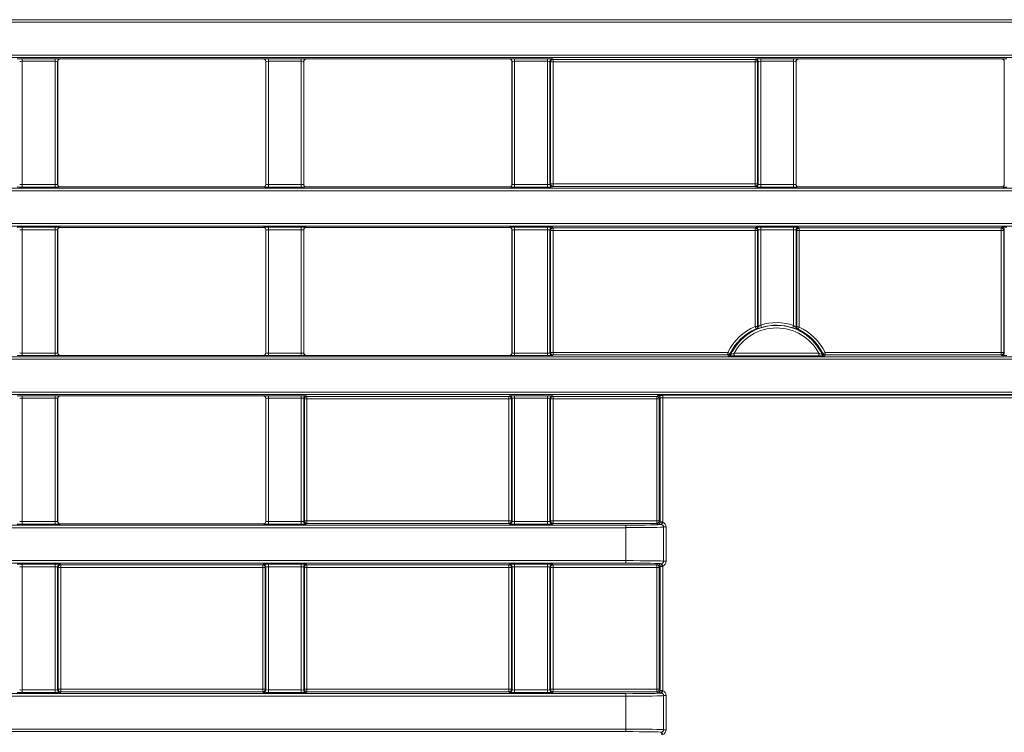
# Model space of a CAD drawing. Header units: millimetres. Extents: x 0 to 1118, y 0 to 864.
# Tile 49 of 139: x 582 to 601, y 179 to 193. Entities that reach past the tile are written whole.
import ezdxf

# ---------------------------------------------------------------- set-up
doc = ezdxf.new("R2010")
doc.units = ezdxf.units.MM

msp = doc.modelspace()

# ---------------------------------------------------------------- linework, layer by layer
at = {"color": 9, "linetype": 'Continuous', "lineweight": 0}
for p, q in [((548.759, 193.251), (688.385, 193.251)), ((688.385, 193.201), (548.759, 193.201)), ((548.759, 192.549), (688.385, 192.549)), ((688.385, 192.499), (548.759, 192.499)), ((581.684, 192.477), (582.335, 192.477)), ((581.684, 192.427), (581.684, 192.477)), ((582.335, 192.427), (582.335, 192.477)), ((582.435, 192.475), (582.437, 192.473)), ((586.457, 192.473), (586.459, 192.475)), ((586.559, 192.477), (587.21, 192.477)), ((586.559, 192.427), (586.559, 192.477)), ((587.21, 192.427), (587.21, 192.477)), ((587.31, 192.475), (587.312, 192.473)), ((591.332, 192.473), (591.334, 192.475)), ((591.434, 192.477), (592.085, 192.477)), ((591.434, 192.477), (591.434, 192.427)), ((592.085, 192.477), (592.085, 192.427)), ((592.185, 192.475), (592.197, 192.464)), ((596.197, 192.464), (596.209, 192.475)), ((596.309, 192.477), (596.96, 192.477)), ((596.309, 192.427), (596.309, 192.477)), ((596.96, 192.427), (596.96, 192.477)), ((597.06, 192.475), (597.062, 192.473)), ((601.082, 192.473), (601.084, 192.475)), ((582.335, 192.427), (581.684, 192.427)), ((581.684, 192.427), (581.684, 189.987)), ((582.335, 189.987), (582.335, 192.427)), ((582.385, 192.425), (582.385, 189.989)), ((582.387, 192.423), (582.385, 192.425)), ((586.509, 192.425), (586.507, 192.423)), ((586.509, 189.989), (586.509, 192.425)), ((587.21, 192.427), (586.559, 192.427)), ((586.559, 192.427), (586.559, 189.987)), ((587.21, 189.987), (587.21, 192.427)), ((587.26, 192.425), (587.26, 189.989)), ((587.262, 192.423), (587.26, 192.425)), ((591.384, 192.425), (591.382, 192.423)), ((591.384, 189.989), (591.384, 192.425)), ((592.085, 192.427), (591.434, 192.427)), ((591.434, 192.427), (591.434, 189.987)), ((592.085, 189.987), (592.085, 192.427)), ((592.135, 192.425), (592.135, 189.989)), ((592.147, 192.414), (592.135, 192.425)), ((592.147, 190), (592.147, 192.414)), ((592.147, 192.414), (592.197, 192.414)), ((592.197, 192.464), (596.197, 192.464)), ((592.197, 192.464), (592.197, 192.414)), ((596.197, 192.414), (592.197, 192.414)), ((592.197, 192.414), (592.197, 190)), ((596.197, 192.464), (596.197, 192.414)), ((596.197, 190), (596.197, 192.414)), ((596.197, 192.414), (596.247, 192.414)), ((596.259, 192.425), (596.247, 192.414)), ((596.247, 192.414), (596.247, 190)), ((596.259, 189.989), (596.259, 192.425)), ((596.96, 192.427), (596.309, 192.427)), ((596.309, 192.427), (596.309, 189.987)), ((596.96, 189.987), (596.96, 192.427)), ((597.01, 192.425), (597.01, 189.989)), ((597.012, 192.423), (597.01, 192.425)), ((601.134, 192.425), (601.132, 192.423)), ((601.134, 189.989), (601.134, 192.425)), ((581.684, 189.937), (581.684, 189.987)), ((581.684, 189.987), (582.335, 189.987)), ((582.335, 189.937), (581.684, 189.937)), ((582.335, 189.937), (582.335, 189.987)), ((582.385, 189.989), (582.387, 189.99)), ((582.437, 189.94), (582.435, 189.939)), ((586.459, 189.939), (586.457, 189.94)), ((586.507, 189.99), (586.509, 189.989)), ((586.559, 189.937), (586.559, 189.987)), ((586.559, 189.987), (587.21, 189.987)), ((587.21, 189.937), (586.559, 189.937)), ((587.21, 189.937), (587.21, 189.987)), ((587.26, 189.989), (587.262, 189.99)), ((587.312, 189.94), (587.31, 189.939)), ((591.334, 189.939), (591.332, 189.94)), ((591.382, 189.99), (591.384, 189.989)), ((591.434, 189.987), (592.085, 189.987)), ((591.434, 189.987), (591.434, 189.937)), ((592.085, 189.937), (591.434, 189.937)), ((592.085, 189.987), (592.085, 189.937)), ((592.135, 189.989), (592.147, 190)), ((592.147, 190), (592.197, 190)), ((592.197, 189.95), (592.185, 189.939)), ((592.197, 190), (596.197, 190)), ((592.197, 190), (592.197, 189.95)), ((596.197, 189.95), (592.197, 189.95)), ((596.197, 190), (596.197, 189.95)), ((596.197, 190), (596.247, 190)), ((596.209, 189.939), (596.197, 189.95)), ((596.247, 190), (596.259, 189.989)), ((596.309, 189.937), (596.309, 189.987)), ((596.309, 189.987), (596.96, 189.987)), ((596.96, 189.937), (596.309, 189.937)), ((596.96, 189.937), (596.96, 189.987)), ((597.01, 189.989), (597.012, 189.99)), ((597.062, 189.94), (597.06, 189.939)), ((601.084, 189.939), (601.082, 189.94)), ((601.132, 189.99), (601.134, 189.989)), ((548.759, 189.915), (688.385, 189.915)), ((688.385, 189.865), (548.759, 189.865)), ((548.759, 189.213), (688.385, 189.213)), ((688.385, 189.163), (548.759, 189.163)), ((581.684, 189.141), (582.335, 189.141)), ((581.684, 189.141), (581.684, 189.091)), ((582.335, 189.091), (581.684, 189.091)), ((581.684, 189.091), (581.684, 186.651)), ((582.335, 189.141), (582.335, 189.091)), ((582.335, 186.651), (582.335, 189.091)), ((582.385, 189.089), (582.385, 186.652)), ((582.387, 189.087), (582.385, 189.089)), ((582.435, 189.139), (582.437, 189.137)), ((586.457, 189.137), (586.459, 189.139)), ((586.509, 189.089), (586.507, 189.087)), ((586.509, 186.652), (586.509, 189.089)), ((586.559, 189.141), (587.21, 189.141)), ((586.559, 189.141), (586.559, 189.091)), ((587.21, 189.091), (586.559, 189.091)), ((586.559, 189.091), (586.559, 186.651)), ((587.21, 189.141), (587.21, 189.091)), ((587.21, 186.651), (587.21, 189.091)), ((587.26, 189.089), (587.26, 186.652)), ((587.262, 189.087), (587.26, 189.089)), ((587.31, 189.139), (587.312, 189.137)), ((591.332, 189.137), (591.334, 189.139)), ((591.384, 189.089), (591.382, 189.087)), ((591.384, 186.652), (591.384, 189.089)), ((591.434, 189.141), (592.085, 189.141)), ((591.434, 189.091), (591.434, 189.141)), ((592.085, 189.091), (591.434, 189.091)), ((591.434, 189.091), (591.434, 186.651)), ((592.085, 189.091), (592.085, 189.141)), ((592.085, 186.651), (592.085, 189.091)), ((592.135, 189.089), (592.135, 186.652)), ((592.147, 189.077), (592.135, 189.089)), ((592.147, 186.664), (592.147, 189.077)), ((592.147, 189.077), (592.197, 189.077)), ((592.185, 189.139), (592.197, 189.127)), ((592.197, 189.127), (596.197, 189.127)), ((592.197, 189.077), (592.197, 189.127)), ((596.197, 189.077), (592.197, 189.077)), ((592.197, 189.077), (592.197, 186.664)), ((596.197, 189.127), (596.209, 189.139)), ((596.197, 189.077), (596.197, 189.127)), ((596.197, 189.077), (596.247, 189.077)), ((596.197, 187.177), (596.197, 189.077)), ((596.259, 189.089), (596.247, 189.077)), ((596.247, 189.077), (596.247, 187.177)), ((596.309, 189.141), (596.96, 189.141)), ((596.309, 189.091), (596.309, 189.141)), ((596.96, 189.091), (596.309, 189.091)), ((596.309, 189.091), (596.309, 187.205)), ((596.96, 189.091), (596.96, 189.141)), ((596.96, 187.197), (596.96, 189.091)), ((597.022, 189.077), (597.01, 189.089)), ((597.022, 187.166), (597.022, 189.077)), ((597.022, 189.077), (597.072, 189.077)), ((597.06, 189.139), (597.072, 189.127)), ((597.072, 189.127), (601.072, 189.127)), ((597.072, 189.077), (597.072, 189.127)), ((601.072, 189.077), (597.072, 189.077)), ((597.072, 189.077), (597.072, 187.166)), ((601.072, 189.127), (601.084, 189.139)), ((601.072, 189.077), (601.072, 189.127)), ((601.072, 189.077), (601.122, 189.077)), ((601.072, 186.664), (601.072, 189.077)), ((601.134, 189.089), (601.122, 189.077)), ((601.122, 189.077), (601.122, 186.664)), ((601.134, 186.652), (601.134, 189.089)), ((596.324, 187.157), (596.309, 187.205)), ((596.217, 187.131), (596.197, 187.177)), ((596.197, 187.177), (596.247, 187.177)), ((596.247, 187.177), (596.259, 187.17)), ((596.944, 187.149), (596.96, 187.197)), ((597.01, 187.159), (597.022, 187.166)), ((597.022, 187.166), (597.072, 187.166)), ((597.051, 187.121), (597.072, 187.166)), ((581.684, 186.651), (581.684, 186.601)), ((581.684, 186.651), (582.335, 186.651)), ((582.335, 186.651), (582.335, 186.601)), ((582.385, 186.652), (582.387, 186.654)), ((586.507, 186.654), (586.509, 186.652)), ((586.559, 186.651), (587.21, 186.651)), ((586.559, 186.651), (586.559, 186.601)), ((587.21, 186.651), (587.21, 186.601)), ((587.26, 186.652), (587.262, 186.654)), ((591.382, 186.654), (591.384, 186.652)), ((591.434, 186.601), (591.434, 186.651)), ((591.434, 186.651), (592.085, 186.651)), ((592.085, 186.601), (592.085, 186.651)), ((592.135, 186.652), (592.147, 186.664)), ((592.147, 186.664), (592.197, 186.664)), ((592.197, 186.614), (592.197, 186.664)), ((592.197, 186.664), (595.661, 186.664)), ((595.661, 186.614), (595.661, 186.664)), ((595.661, 186.664), (595.706, 186.642)), ((595.783, 186.595), (595.783, 186.645)), ((595.783, 186.645), (597.461, 186.645)), ((597.461, 186.595), (597.461, 186.645)), ((597.538, 186.642), (597.583, 186.664)), ((597.583, 186.664), (597.583, 186.614)), ((597.583, 186.664), (601.072, 186.664)), ((601.072, 186.614), (601.072, 186.664)), ((601.072, 186.664), (601.122, 186.664)), ((601.122, 186.664), (601.134, 186.652)), ((548.759, 186.578), (664.507, 186.578)), ((664.507, 186.528), (548.759, 186.528)), ((582.335, 186.601), (581.684, 186.601)), ((582.437, 186.604), (582.435, 186.602)), ((586.459, 186.602), (586.457, 186.604)), ((587.21, 186.601), (586.559, 186.601)), ((587.312, 186.604), (587.31, 186.602)), ((591.334, 186.602), (591.332, 186.604)), ((592.085, 186.601), (591.434, 186.601)), ((592.197, 186.614), (592.185, 186.602)), ((595.661, 186.614), (592.197, 186.614)), ((595.672, 186.596), (595.661, 186.614)), ((597.461, 186.595), (595.783, 186.595)), ((597.583, 186.614), (597.572, 186.596)), ((601.072, 186.614), (597.583, 186.614)), ((601.084, 186.602), (601.072, 186.614)), ((548.759, 185.877), (664.507, 185.877)), ((664.507, 185.827), (548.759, 185.827)), ((581.684, 185.804), (582.335, 185.804)), ((581.684, 185.754), (581.684, 185.804)), ((582.335, 185.754), (581.684, 185.754)), ((581.684, 185.754), (581.684, 183.315)), ((582.335, 185.754), (582.335, 185.804)), ((582.335, 183.315), (582.335, 185.754)), ((582.385, 185.753), (582.385, 183.316)), ((582.387, 185.751), (582.385, 185.753)), ((582.435, 185.803), (582.437, 185.801)), ((586.457, 185.801), (586.459, 185.803)), ((586.509, 185.753), (586.507, 185.751)), ((586.509, 183.316), (586.509, 185.753)), ((586.559, 185.804), (587.21, 185.804)), ((586.559, 185.754), (586.559, 185.804)), ((587.21, 185.754), (586.559, 185.754)), ((586.559, 185.754), (586.559, 183.315)), ((587.21, 185.754), (587.21, 185.804)), ((587.21, 183.315), (587.21, 185.754)), ((587.26, 185.753), (587.26, 183.316)), ((587.272, 185.741), (587.26, 185.753)), ((587.272, 183.328), (587.272, 185.741)), ((587.272, 185.741), (587.322, 185.741)), ((587.31, 185.803), (587.322, 185.791)), ((587.322, 185.791), (591.322, 185.791)), ((587.322, 185.791), (587.322, 185.741)), ((591.322, 185.741), (587.322, 185.741)), ((587.322, 185.741), (587.322, 183.328)), ((591.322, 185.791), (591.334, 185.803)), ((591.322, 185.791), (591.322, 185.741)), ((591.322, 183.328), (591.322, 185.741)), ((591.322, 185.741), (591.372, 185.741)), ((591.384, 185.753), (591.372, 185.741)), ((591.372, 185.741), (591.372, 183.328)), ((591.384, 183.316), (591.384, 185.753)), ((591.434, 185.804), (592.085, 185.804)), ((591.434, 185.754), (591.434, 185.804)), ((592.085, 185.754), (591.434, 185.754)), ((591.434, 185.754), (591.434, 183.315)), ((592.085, 185.754), (592.085, 185.804)), ((592.085, 183.315), (592.085, 185.754)), ((592.135, 185.753), (592.135, 183.316)), ((592.147, 185.741), (592.135, 185.753)), ((592.147, 183.328), (592.147, 185.741)), ((592.147, 185.741), (592.197, 185.741)), ((592.185, 185.803), (592.197, 185.791)), ((592.197, 185.791), (594.251, 185.791)), ((592.197, 185.741), (592.197, 185.791)), ((594.251, 185.741), (592.197, 185.741)), ((592.197, 185.741), (592.197, 183.328)), ((594.251, 185.791), (594.271, 185.811)), ((594.251, 185.741), (594.251, 185.791)), ((594.301, 185.741), (594.251, 185.741)), ((594.251, 183.328), (594.251, 185.741)), ((594.321, 185.761), (594.301, 185.741)), ((594.301, 185.741), (594.301, 183.328)), ((594.321, 183.308), (594.321, 185.761)), ((594.371, 185.813), (649.898, 185.813)), ((594.371, 185.813), (594.371, 185.763)), ((649.898, 185.763), (594.371, 185.763)), ((594.371, 185.763), (594.371, 183.3)), ((581.684, 183.265), (581.684, 183.315)), ((581.684, 183.315), (582.335, 183.315)), ((582.335, 183.265), (582.335, 183.315)), ((582.385, 183.316), (582.387, 183.318)), ((586.507, 183.318), (586.509, 183.316)), ((586.559, 183.265), (586.559, 183.315)), ((586.559, 183.315), (587.21, 183.315)), ((587.21, 183.265), (587.21, 183.315)), ((587.26, 183.316), (587.272, 183.328)), ((587.272, 183.328), (587.322, 183.328)), ((587.322, 183.328), (591.322, 183.328)), ((587.322, 183.328), (587.322, 183.278)), ((591.322, 183.328), (591.372, 183.328)), ((591.322, 183.328), (591.322, 183.278)), ((591.372, 183.328), (591.384, 183.316)), ((591.434, 183.265), (591.434, 183.315)), ((591.434, 183.315), (592.085, 183.315)), ((592.085, 183.265), (592.085, 183.315)), ((592.135, 183.316), (592.147, 183.328)), ((592.147, 183.328), (592.197, 183.328)), ((592.197, 183.278), (592.197, 183.328)), ((592.197, 183.328), (594.251, 183.328)), ((594.251, 183.328), (594.301, 183.328)), ((594.251, 183.278), (594.251, 183.328)), ((594.301, 183.328), (594.321, 183.308)), ((548.759, 183.242), (593.635, 183.242)), ((593.635, 183.192), (548.759, 183.192)), ((582.335, 183.265), (581.684, 183.265)), ((582.437, 183.268), (582.435, 183.266)), ((586.459, 183.266), (586.457, 183.268)), ((587.21, 183.265), (586.559, 183.265)), ((587.322, 183.278), (587.31, 183.266)), ((591.322, 183.278), (587.322, 183.278)), ((591.334, 183.266), (591.322, 183.278)), ((592.085, 183.265), (591.434, 183.265)), ((592.197, 183.278), (592.185, 183.266)), ((594.251, 183.278), (592.197, 183.278)), ((593.635, 183.192), (593.635, 183.242)), ((593.635, 182.541), (593.635, 183.192)), ((594.271, 183.258), (594.251, 183.278)), ((594.335, 183.254), (594.337, 183.256)), ((594.354, 183.253), (594.371, 183.3)), ((594.387, 183.206), (594.385, 183.204)), ((594.385, 183.204), (594.385, 182.529)), ((594.387, 182.527), (594.387, 183.206)), ((594.387, 183.206), (594.437, 183.206)), ((594.437, 183.206), (594.437, 182.527)), ((548.759, 182.541), (593.635, 182.541)), ((593.635, 182.491), (593.635, 182.541)), ((594.385, 182.529), (594.387, 182.527)), ((594.387, 182.527), (594.437, 182.527)), ((593.635, 182.491), (548.759, 182.491)), ((581.684, 182.468), (582.335, 182.468)), ((581.684, 182.418), (581.684, 182.468)), ((582.335, 182.418), (581.684, 182.418)), ((581.684, 182.418), (581.684, 179.979)), ((582.335, 182.418), (582.335, 182.468)), ((582.335, 179.979), (582.335, 182.418)), ((582.385, 182.417), (582.385, 179.98)), ((582.397, 182.405), (582.385, 182.417)), ((582.397, 179.992), (582.397, 182.405)), ((582.397, 182.405), (582.447, 182.405)), ((582.435, 182.467), (582.447, 182.455)), ((582.447, 182.455), (586.447, 182.455)), ((582.447, 182.405), (582.447, 182.455)), ((586.447, 182.405), (582.447, 182.405)), ((582.447, 182.405), (582.447, 179.992)), ((586.447, 182.455), (586.459, 182.467)), ((586.447, 182.405), (586.447, 182.455)), ((586.447, 182.405), (586.497, 182.405)), ((586.447, 179.992), (586.447, 182.405)), ((586.509, 182.417), (586.497, 182.405)), ((586.497, 182.405), (586.497, 179.992)), ((586.509, 179.98), (586.509, 182.417)), ((586.559, 182.468), (587.21, 182.468)), ((586.559, 182.418), (586.559, 182.468)), ((587.21, 182.418), (586.559, 182.418)), ((586.559, 182.418), (586.559, 179.979)), ((587.21, 182.418), (587.21, 182.468)), ((587.21, 179.979), (587.21, 182.418)), ((587.26, 182.417), (587.26, 179.98)), ((587.272, 182.405), (587.26, 182.417)), ((587.272, 179.992), (587.272, 182.405)), ((587.272, 182.405), (587.322, 182.405)), ((587.31, 182.467), (587.322, 182.455)), ((587.322, 182.455), (591.322, 182.455)), ((587.322, 182.455), (587.322, 182.405)), ((591.322, 182.405), (587.322, 182.405)), ((587.322, 182.405), (587.322, 179.992)), ((591.322, 182.455), (591.334, 182.467)), ((591.322, 182.455), (591.322, 182.405)), ((591.322, 179.992), (591.322, 182.405)), ((591.322, 182.405), (591.372, 182.405)), ((591.384, 182.417), (591.372, 182.405)), ((591.372, 182.405), (591.372, 179.992)), ((591.384, 179.98), (591.384, 182.417)), ((591.434, 182.468), (592.085, 182.468)), ((591.434, 182.418), (591.434, 182.468)), ((592.085, 182.418), (591.434, 182.418)), ((591.434, 182.418), (591.434, 179.979)), ((592.085, 182.418), (592.085, 182.468)), ((592.085, 179.979), (592.085, 182.418)), ((592.135, 182.417), (592.135, 179.98)), ((592.147, 182.405), (592.135, 182.417)), ((592.147, 179.992), (592.147, 182.405)), ((592.147, 182.405), (592.197, 182.405)), ((592.185, 182.467), (592.197, 182.455)), ((592.197, 182.455), (594.251, 182.455)), ((592.197, 182.405), (592.197, 182.455)), ((592.197, 182.405), (592.197, 179.992)), ((594.251, 182.405), (592.197, 182.405)), ((594.251, 182.455), (594.271, 182.475)), ((594.251, 182.405), (594.251, 182.455)), ((594.301, 182.405), (594.251, 182.405)), ((594.251, 179.992), (594.251, 182.405)), ((594.321, 182.425), (594.301, 182.405)), ((594.301, 182.405), (594.301, 179.992)), ((594.321, 179.971), (594.321, 182.425)), ((594.337, 182.477), (594.335, 182.479)), ((594.354, 182.48), (594.371, 182.433)), ((594.371, 182.433), (594.371, 179.964)), ((582.385, 179.98), (582.397, 179.992)), ((582.397, 179.992), (582.447, 179.992)), ((582.447, 179.942), (582.447, 179.992)), ((582.447, 179.992), (586.447, 179.992)), ((586.447, 179.992), (586.497, 179.992)), ((586.447, 179.942), (586.447, 179.992)), ((586.497, 179.992), (586.509, 179.98)), ((587.26, 179.98), (587.272, 179.992)), ((587.272, 179.992), (587.322, 179.992)), ((587.322, 179.992), (591.322, 179.992)), ((587.322, 179.992), (587.322, 179.942)), ((591.322, 179.992), (591.372, 179.992)), ((591.322, 179.992), (591.322, 179.942)), ((591.372, 179.992), (591.384, 179.98)), ((592.135, 179.98), (592.147, 179.992)), ((592.147, 179.992), (592.197, 179.992)), ((592.197, 179.942), (592.197, 179.992)), ((592.197, 179.992), (594.251, 179.992)), ((594.251, 179.992), (594.301, 179.992)), ((594.251, 179.942), (594.251, 179.992)), ((594.301, 179.992), (594.321, 179.971)), ((548.759, 179.906), (593.635, 179.906)), ((593.635, 179.856), (548.759, 179.856)), ((581.684, 179.929), (581.684, 179.979)), ((581.684, 179.979), (582.335, 179.979)), ((582.335, 179.929), (581.684, 179.929)), ((582.335, 179.929), (582.335, 179.979)), ((582.447, 179.942), (582.435, 179.93)), ((586.447, 179.942), (582.447, 179.942)), ((586.459, 179.93), (586.447, 179.942)), ((586.559, 179.929), (586.559, 179.979)), ((586.559, 179.979), (587.21, 179.979)), ((587.21, 179.929), (586.559, 179.929)), ((587.21, 179.929), (587.21, 179.979)), ((587.322, 179.942), (587.31, 179.93)), ((591.322, 179.942), (587.322, 179.942)), ((591.334, 179.93), (591.322, 179.942)), ((591.434, 179.929), (591.434, 179.979)), ((591.434, 179.979), (592.085, 179.979)), ((592.085, 179.929), (591.434, 179.929)), ((592.085, 179.929), (592.085, 179.979)), ((592.197, 179.942), (592.185, 179.93)), ((594.251, 179.942), (592.197, 179.942)), ((593.635, 179.856), (593.635, 179.906)), ((593.635, 179.205), (593.635, 179.856)), ((594.271, 179.921), (594.251, 179.942)), ((594.335, 179.918), (594.337, 179.92)), ((594.354, 179.917), (594.371, 179.964)), ((594.387, 179.87), (594.385, 179.868)), ((594.385, 179.868), (594.385, 179.192)), ((594.387, 179.191), (594.387, 179.87)), ((594.387, 179.87), (594.437, 179.87)), ((594.437, 179.87), (594.437, 179.191)), ((548.759, 179.205), (593.635, 179.205)), ((593.635, 179.155), (548.759, 179.155)), ((593.635, 179.155), (593.635, 179.205)), ((594.337, 179.141), (594.335, 179.143)), ((594.354, 179.144), (594.371, 179.097)), ((594.385, 179.192), (594.387, 179.191)), ((594.387, 179.191), (594.437, 179.191))]:
    msp.add_line(p, q, dxfattribs=at)
at = {"color": 7, "linetype": 'Continuous', "lineweight": 15}
for p, q in [((582.437, 192.473), (586.457, 192.473)), ((587.312, 192.473), (591.332, 192.473)), ((597.062, 192.473), (601.082, 192.473)), ((582.387, 189.99), (582.387, 192.423)), ((586.507, 192.423), (586.507, 189.99)), ((587.262, 189.99), (587.262, 192.423)), ((591.382, 192.423), (591.382, 189.99)), ((597.012, 189.99), (597.012, 192.423)), ((601.132, 192.423), (601.132, 189.99)), ((582.437, 189.94), (586.457, 189.94)), ((587.312, 189.94), (591.332, 189.94)), ((597.062, 189.94), (601.082, 189.94)), ((582.387, 186.654), (582.387, 189.087)), ((582.437, 189.137), (586.457, 189.137)), ((586.507, 189.087), (586.507, 186.654)), ((587.262, 186.654), (587.262, 189.087)), ((587.312, 189.137), (591.332, 189.137)), ((591.382, 189.087), (591.382, 186.654)), ((596.259, 187.17), (596.259, 189.089)), ((597.01, 189.089), (597.01, 187.159)), ((582.437, 186.604), (586.457, 186.604)), ((587.312, 186.604), (591.332, 186.604)), ((582.387, 183.318), (582.387, 185.751)), ((582.437, 185.801), (586.457, 185.801)), ((586.507, 185.751), (586.507, 183.318)), ((582.437, 183.268), (586.457, 183.268))]:
    msp.add_line(p, q, dxfattribs=at)
at = {"color": 9, "linetype": 'Continuous', "lineweight": 0, "flags": 128}
for points in [[(594.337, 183.256), (594.34, 183.257), (594.343, 183.26), (594.346, 183.265), (594.349, 183.271), (594.351, 183.278), (594.353, 183.287), (594.354, 183.296), (594.354, 183.306)], [(594.337, 182.477), (594.34, 182.476), (594.343, 182.473), (594.346, 182.468), (594.349, 182.462), (594.351, 182.454), (594.353, 182.446), (594.354, 182.437), (594.354, 182.427)], [(594.337, 179.92), (594.34, 179.921), (594.343, 179.924), (594.346, 179.929), (594.349, 179.935), (594.351, 179.942), (594.353, 179.951), (594.354, 179.96), (594.354, 179.97)], [(594.337, 179.141), (594.34, 179.14), (594.343, 179.137), (594.346, 179.132), (594.349, 179.126), (594.351, 179.118), (594.353, 179.11), (594.354, 179.101), (594.354, 179.091)]]:
    msp.add_lwpolyline(points, dxfattribs=at)
at = {"color": 9, "linetype": 'Continuous', "lineweight": 0}
for centre, radius, start, end in [((582.435, 192.425), 0.05, 90.0204, 179.9796), ((586.459, 192.425), 0.05, 0.0204, 89.9796), ((587.31, 192.425), 0.05, 90.0204, 179.9796), ((591.334, 192.425), 0.05, 0.0204, 89.9796), ((592.185, 192.425), 0.05, 90.0204, 179.9796), ((596.209, 192.425), 0.05, 0.0204, 89.9796), ((597.06, 192.425), 0.05, 90.0204, 179.9796), ((601.084, 192.425), 0.05, 0.0204, 89.9796), ((592.197, 192.414), 0.05, 90.0204, 179.9796), ((596.197, 192.414), 0.05, 0.0204, 89.9796), ((582.435, 189.989), 0.05, 180.0204, 269.9796), ((586.459, 189.989), 0.05, 270.0204, 359.9796), ((587.31, 189.989), 0.05, 180.0204, 269.9796), ((591.334, 189.989), 0.05, 270.0204, 359.9796), ((592.185, 189.989), 0.05, 180.0204, 269.9796), ((592.197, 190), 0.05, 180.0204, 269.9796), ((596.197, 190), 0.05, 270.0204, 359.9796), ((596.209, 189.989), 0.05, 270.0204, 359.9796), ((597.06, 189.989), 0.05, 180.0204, 269.9796), ((601.084, 189.989), 0.05, 270.0204, 359.9796), ((582.435, 189.089), 0.05, 90.0204, 179.9796), ((586.459, 189.089), 0.05, 0.0204, 89.9796), ((587.31, 189.089), 0.05, 90.0204, 179.9796), ((591.334, 189.089), 0.05, 0.0204, 89.9796), ((592.185, 189.089), 0.05, 90.0204, 179.9796), ((592.197, 189.077), 0.05, 90.0204, 179.9796), ((596.197, 189.077), 0.05, 0.0204, 89.9796), ((596.209, 189.089), 0.05, 0.0204, 89.9796), ((597.06, 189.089), 0.05, 90.0204, 179.9796), ((597.072, 189.077), 0.05, 90.0204, 179.9796), ((601.072, 189.077), 0.05, 0.0204, 89.9796), ((601.084, 189.089), 0.05, 0.0204, 89.9796), ((596.622, 186.197), 1.055, 71.2977, 107.2751), ((596.622, 186.197), 1.068, 113.4257, 154.0922), ((596.622, 186.197), 1.001, 25.3125, 154.6875), ((596.622, 186.197), 0.951, 28.0804, 151.9196), ((596.197, 187.177), 0.05, 293.438, 359.9876), ((594.232, 184.247), 3.502, 55.2459, 55.4657), ((597.06, 187.159), 0.05, 180.0121, 245.4857), ((597.072, 187.166), 0.05, 180.012, 245.0928), ((599.035, 184.155), 3.568, 123.7846, 123.9987), ((596.622, 186.197), 1.068, 25.9078, 65.1048), ((582.435, 186.652), 0.05, 180.0204, 269.9796), ((586.459, 186.652), 0.05, 270.0204, 359.9796), ((587.31, 186.652), 0.05, 180.0204, 269.9796), ((591.334, 186.652), 0.05, 270.0204, 359.9796), ((592.185, 186.652), 0.05, 180.0204, 269.9796), ((592.197, 186.664), 0.05, 180.0204, 269.9796), ((595.661, 186.664), 0.05, 270.0117, 334.0804), ((598.719, 188.619), 3.604, 213.2674, 213.5916), ((594.535, 188.612), 3.592, 326.4079, 326.7331), ((597.572, 186.646), 0.05, 205.3244, 269.9881), ((597.583, 186.664), 0.05, 205.9196, 269.9883), ((601.072, 186.664), 0.05, 270.0204, 359.9796), ((601.084, 186.652), 0.05, 270.0204, 359.9796), ((582.435, 185.753), 0.05, 90.0204, 179.9796), ((586.459, 185.753), 0.05, 0.0204, 89.9796), ((587.31, 185.753), 0.05, 90.0204, 179.9796), ((587.322, 185.741), 0.05, 90.0204, 179.9796), ((591.322, 185.741), 0.05, 0.0204, 89.9796), ((591.334, 185.753), 0.05, 0.0204, 89.9796), ((592.185, 185.753), 0.05, 90.0204, 179.9796), ((592.197, 185.741), 0.05, 90.0204, 179.9796), ((594.251, 185.741), 0.05, 0.0204, 89.9796), ((594.271, 185.761), 0.05, 0.0204, 89.9796), ((582.435, 183.316), 0.05, 180.0204, 269.9796), ((586.459, 183.316), 0.05, 270.0204, 359.9796), ((587.31, 183.316), 0.05, 180.0204, 269.9796), ((587.322, 183.328), 0.05, 180.0204, 269.9796), ((591.322, 183.328), 0.05, 270.0204, 359.9796), ((591.334, 183.316), 0.05, 270.0204, 359.9796), ((592.185, 183.316), 0.05, 180.0204, 269.9796), ((592.197, 183.328), 0.05, 180.0204, 269.9796), ((594.251, 183.328), 0.05, 270.0204, 359.9796), ((594.271, 183.308), 0.05, 270.0204, 359.9796), ((594.335, 183.204), 0.05, 0.0204, 89.9796), ((594.335, 182.529), 0.05, 270.0204, 359.9796), ((582.435, 182.417), 0.05, 90.0204, 179.9796), ((582.447, 182.405), 0.05, 90.0204, 179.9796), ((586.447, 182.405), 0.05, 0.0204, 89.9796), ((586.459, 182.417), 0.05, 0.0204, 89.9796), ((587.31, 182.417), 0.05, 90.0204, 179.9796), ((587.322, 182.405), 0.05, 90.0204, 179.9796), ((591.322, 182.405), 0.05, 0.0204, 89.9796), ((591.334, 182.417), 0.05, 0.0204, 89.9796), ((592.185, 182.417), 0.05, 90.0204, 179.9796), ((592.197, 182.405), 0.05, 90.0204, 179.9796), ((594.251, 182.405), 0.05, 0.0204, 89.9796), ((594.271, 182.425), 0.05, 0.0204, 89.9796), ((582.447, 179.992), 0.05, 180.0204, 269.9796), ((586.447, 179.992), 0.05, 270.0204, 359.9796), ((587.322, 179.992), 0.05, 180.0204, 269.9796), ((591.322, 179.992), 0.05, 270.0204, 359.9796), ((592.197, 179.992), 0.05, 180.0204, 269.9796), ((594.251, 179.992), 0.05, 270.0204, 359.9796), ((582.435, 179.98), 0.05, 180.0204, 269.9796), ((586.459, 179.98), 0.05, 270.0204, 359.9796), ((587.31, 179.98), 0.05, 180.0204, 269.9796), ((591.334, 179.98), 0.05, 270.0204, 359.9796), ((592.185, 179.98), 0.05, 180.0204, 269.9796), ((594.271, 179.972), 0.05, 270.0204, 359.9796), ((594.335, 179.868), 0.05, 0.0204, 89.9796), ((594.335, 179.193), 0.05, 270.0204, 359.9796)]:
    msp.add_arc(centre, radius, start, end, dxfattribs=at)
at = {"color": 7, "linetype": 'Continuous', "lineweight": 15}
for centre, radius, start, end in [((596.622, 186.197), 1.005, 71.2977, 107.2751), ((596.622, 186.197), 1.018, 113.4257, 154.0922), ((596.209, 187.17), 0.05, 293.0339, 359.9875), ((596.622, 186.197), 1.018, 25.9078, 65.1048), ((595.672, 186.646), 0.05, 270.0119, 334.6756)]:
    msp.add_arc(centre, radius, start, end, dxfattribs=at)
at = {"color": 9, "linetype": 'Continuous', "lineweight": 0}
for centre, major_axis, ratio, start_param, end_param in [((581.684, 192.475), (0.1, 0), 0.017455, 1.570796, 3.124139), ((582.335, 192.475), (0.1, 0), 0.017455, 0.017453, 1.570796), ((586.559, 192.475), (0.1, 0), 0.017455, 1.570796, 3.124139), ((587.21, 192.475), (0.1, 0), 0.017455, 0.017453, 1.570796), ((591.434, 192.475), (0.1, 0), 0.017455, 1.570796, 3.124139), ((592.085, 192.475), (0.1, 0), 0.017455, 0.017453, 1.570796), ((596.309, 192.475), (0.1, 0), 0.017455, 1.570796, 3.124139), ((596.96, 192.475), (0.1, 0), 0.017455, 0.017453, 1.570796), ((601.184, 192.475), (0.1, 0), 0.017455, 1.570796, 3.124139), ((581.684, 192.425), (0.05, 0), 0.03491, 1.570796, 3.124139), ((582.335, 192.425), (0.05, 0), 0.03491, 0.017453, 1.570796), ((586.559, 192.425), (0.05, 0), 0.03491, 1.570796, 3.124139), ((587.21, 192.425), (0.05, 0), 0.03491, 0.017453, 1.570796), ((591.434, 192.425), (0.05, 0), 0.03491, 1.570796, 3.124139), ((592.085, 192.425), (0.05, 0), 0.03491, 0.017453, 1.570796), ((596.309, 192.425), (0.05, 0), 0.03491, 1.570796, 3.124139), ((596.96, 192.425), (0.05, 0), 0.03491, 0.017453, 1.570796), ((581.684, 189.939), (0.1, 0), 0.017455, 3.159046, 4.712389), ((581.684, 189.989), (0.05, 0), 0.03491, 3.159046, 4.712389), ((582.335, 189.989), (0.05, 0), 0.03491, 4.712389, 6.265732), ((582.335, 189.939), (0.1, 0), 0.017455, 4.712389, 6.265732), ((586.559, 189.939), (0.1, 0), 0.017455, 3.159046, 4.712389), ((586.559, 189.989), (0.05, 0), 0.03491, 3.159046, 4.712389), ((587.21, 189.989), (0.05, 0), 0.03491, 4.712389, 6.265732), ((587.21, 189.939), (0.1, 0), 0.017455, 4.712389, 6.265732), ((591.434, 189.939), (0.1, 0), 0.017455, 3.159046, 4.712389), ((591.434, 189.989), (0.05, 0), 0.03491, 3.159046, 4.712389), ((592.085, 189.989), (0.05, 0), 0.03491, 4.712389, 6.265732), ((592.085, 189.939), (0.1, 0), 0.017455, 4.712389, 6.265732), ((596.309, 189.939), (0.1, 0), 0.017455, 3.159046, 4.712389), ((596.309, 189.989), (0.05, 0), 0.03491, 3.159046, 4.712389), ((596.96, 189.989), (0.05, 0), 0.03491, 4.712389, 6.265732), ((596.96, 189.939), (0.1, 0), 0.017455, 4.712389, 6.265732), ((601.184, 189.939), (0.1, 0), 0.017455, 3.159046, 4.712389), ((581.684, 189.139), (0.1, 0), 0.017455, 1.570796, 3.124139), ((581.684, 189.089), (0.05, 0), 0.03491, 1.570796, 3.124139), ((582.335, 189.139), (0.1, 0), 0.017455, 0.017453, 1.570796), ((582.335, 189.089), (0.05, 0), 0.03491, 0.017453, 1.570796), ((586.559, 189.139), (0.1, 0), 0.017455, 1.570796, 3.124139), ((586.559, 189.089), (0.05, 0), 0.03491, 1.570796, 3.124139), ((587.21, 189.139), (0.1, 0), 0.017455, 0.017453, 1.570796), ((587.21, 189.089), (0.05, 0), 0.03491, 0.017453, 1.570796), ((591.434, 189.139), (0.1, 0), 0.017455, 1.570796, 3.124139), ((591.434, 189.089), (0.05, 0), 0.03491, 1.570796, 3.124139), ((592.085, 189.139), (0.1, 0), 0.017455, 0.017453, 1.570796), ((592.085, 189.089), (0.05, 0), 0.03491, 0.017453, 1.570796), ((596.309, 189.139), (0.1, 0), 0.017455, 1.570796, 3.124139), ((596.309, 189.089), (0.05, 0), 0.03491, 1.570796, 3.124139), ((596.96, 189.139), (0.1, 0), 0.017455, 0.017453, 1.570796), ((596.96, 189.089), (0.05, 0), 0.03491, 0.017453, 1.570796), ((601.184, 189.139), (0.1, 0), 0.017455, 1.570796, 3.124139), ((581.684, 186.652), (0.05, 0), 0.03491, 3.159046, 4.712389), ((582.335, 186.652), (0.05, 0), 0.03491, 4.712389, 6.265732), ((586.559, 186.652), (0.05, 0), 0.03491, 3.159046, 4.712389), ((587.21, 186.652), (0.05, 0), 0.03491, 4.712389, 6.265732), ((591.434, 186.652), (0.05, 0), 0.03491, 3.159046, 4.712389), ((592.085, 186.652), (0.05, 0), 0.03491, 4.712389, 6.265732), ((581.684, 186.602), (0.1, 0), 0.017455, 3.159046, 4.712389), ((582.335, 186.602), (0.1, 0), 0.017455, 4.712389, 6.265732), ((586.559, 186.602), (0.1, 0), 0.017455, 3.159046, 4.712389), ((587.21, 186.602), (0.1, 0), 0.017455, 4.712389, 6.265732), ((591.434, 186.602), (0.1, 0), 0.017455, 3.159046, 4.712389), ((592.085, 186.602), (0.1, 0), 0.017455, 4.712389, 6.265732), ((601.184, 186.602), (0.1, 0), 0.017455, 3.159046, 4.712389), ((581.684, 185.803), (0.1, 0), 0.017455, 1.570796, 3.124139), ((581.684, 185.753), (0.05, 0), 0.03491, 1.570796, 3.124139), ((582.335, 185.803), (0.1, 0), 0.017455, 0.017453, 1.570796), ((582.335, 185.753), (0.05, 0), 0.03491, 0.017453, 1.570796), ((586.559, 185.803), (0.1, 0), 0.017455, 1.570796, 3.124139), ((586.559, 185.753), (0.05, 0), 0.03491, 1.570796, 3.124139), ((587.21, 185.803), (0.1, 0), 0.017455, 0.017453, 1.570796), ((587.21, 185.753), (0.05, 0), 0.03491, 0.017453, 1.570796), ((591.434, 185.803), (0.1, 0), 0.017455, 1.570796, 3.124139), ((591.434, 185.753), (0.05, 0), 0.03491, 1.570796, 3.124139), ((592.085, 185.803), (0.1, 0), 0.017455, 0.017453, 1.570796), ((592.085, 185.753), (0.05, 0), 0.03491, 0.017453, 1.570796), ((594.371, 185.811), (0.1, 0), 0.017455, 1.570796, 3.124139), ((594.371, 185.761), (0.05, 0), 0.03491, 1.570796, 3.124139), ((581.684, 183.316), (0.05, 0), 0.03491, 3.159046, 4.712389), ((582.335, 183.316), (0.05, 0), 0.03491, 4.712389, 6.265732), ((586.559, 183.316), (0.05, 0), 0.03491, 3.159046, 4.712389), ((587.21, 183.316), (0.05, 0), 0.03491, 4.712389, 6.265732), ((591.434, 183.316), (0.05, 0), 0.03491, 3.159046, 4.712389), ((592.085, 183.316), (0.05, 0), 0.03491, 4.712389, 6.265732), ((594.371, 183.308), (0.05, 0), 0.03491, 3.159046, 4.359045), ((581.684, 183.266), (0.1, 0), 0.017455, 3.159046, 4.712389), ((582.335, 183.266), (0.1, 0), 0.017455, 4.712389, 6.265732), ((586.559, 183.266), (0.1, 0), 0.017455, 3.159046, 4.712389), ((587.21, 183.266), (0.1, 0), 0.017455, 4.712389, 6.265732), ((591.434, 183.266), (0.1, 0), 0.017455, 3.159046, 4.712389), ((592.085, 183.266), (0.1, 0), 0.017455, 4.712389, 6.265732), ((593.635, 183.255), (0.7, 0), 0.017455, 4.712389, 6.265732), ((593.635, 183.205), (0.75, 0), 0.016291, 4.712389, 6.265732), ((594.371, 183.258), (0.1, 0), 0.017455, 3.159046, 4.359045), ((594.336, 183.206), (0.0354, 0.0354), 0.999087, 5.497939, 6.713973), ((594.336, 183.206), (-0.0707, -0.0707), 0.999695, 2.356347, 3.572381), ((593.635, 182.528), (0.75, 0), 0.016291, 0.017453, 1.570796), ((594.336, 182.527), (0.0354, -0.0354), 0.999087, 5.852397, 7.068431), ((594.336, 182.527), (-0.0707, 0.0707), 0.999695, 2.710805, 3.926839), ((581.684, 182.467), (0.1, 0), 0.017455, 1.570796, 3.124139), ((581.684, 182.417), (0.05, 0), 0.03491, 1.570796, 3.124139), ((582.335, 182.467), (0.1, 0), 0.017455, 0.017453, 1.570796), ((582.335, 182.417), (0.05, 0), 0.03491, 0.017453, 1.570796), ((586.559, 182.467), (0.1, 0), 0.017455, 1.570796, 3.124139), ((586.559, 182.417), (0.05, 0), 0.03491, 1.570796, 3.124139), ((587.21, 182.467), (0.1, 0), 0.017455, 0.017453, 1.570796), ((587.21, 182.417), (0.05, 0), 0.03491, 0.017453, 1.570796), ((591.434, 182.467), (0.1, 0), 0.017455, 1.570796, 3.124139), ((591.434, 182.417), (0.05, 0), 0.03491, 1.570796, 3.124139), ((592.085, 182.467), (0.1, 0), 0.017455, 0.017453, 1.570796), ((592.085, 182.417), (0.05, 0), 0.03491, 0.017453, 1.570796), ((593.635, 182.478), (0.7, 0), 0.017455, 0.017453, 1.570796), ((594.371, 182.475), (0.1, 0), 0.017455, 1.924141, 3.124139), ((594.371, 182.425), (0.05, 0), 0.03491, 1.924141, 3.124139), ((581.684, 179.93), (0.1, 0), 0.017455, 3.159046, 4.712389), ((581.684, 179.98), (0.05, 0), 0.03491, 3.159046, 4.712389), ((582.335, 179.98), (0.05, 0), 0.03491, 4.712389, 6.265732), ((582.335, 179.93), (0.1, 0), 0.017455, 4.712389, 6.265732), ((586.559, 179.93), (0.1, 0), 0.017455, 3.159046, 4.712389), ((586.559, 179.98), (0.05, 0), 0.03491, 3.159046, 4.712389), ((587.21, 179.98), (0.05, 0), 0.03491, 4.712389, 6.265732), ((587.21, 179.93), (0.1, 0), 0.017455, 4.712389, 6.265732), ((591.434, 179.93), (0.1, 0), 0.017455, 3.159046, 4.712389), ((591.434, 179.98), (0.05, 0), 0.03491, 3.159046, 4.712389), ((592.085, 179.98), (0.05, 0), 0.03491, 4.712389, 6.265732), ((592.085, 179.93), (0.1, 0), 0.017455, 4.712389, 6.265732), ((593.635, 179.918), (0.7, 0), 0.017455, 4.712389, 6.265732), ((593.635, 179.868), (0.75, 0), 0.016291, 4.712389, 6.265732), ((594.371, 179.922), (0.1, 0), 0.017455, 3.159046, 4.359045), ((594.371, 179.972), (0.05, 0), 0.03491, 3.159046, 4.359045), ((594.336, 179.87), (0.0354, 0.0354), 0.999087, 5.497939, 6.713973), ((594.336, 179.87), (-0.0707, -0.0707), 0.999695, 2.356347, 3.572381), ((593.635, 179.192), (0.75, 0), 0.016291, 0.017453, 1.570796), ((593.635, 179.142), (0.7, 0), 0.017455, 0.017453, 1.570796), ((594.336, 179.191), (0.0354, -0.0354), 0.999087, 5.852397, 7.068431), ((594.336, 179.191), (-0.0707, 0.0707), 0.999695, 2.710805, 3.926839)]:
    msp.add_ellipse(centre, major_axis=major_axis, ratio=ratio, start_param=start_param, end_param=end_param, dxfattribs=at)
at = {"color": 7, "linetype": 'Continuous', "lineweight": 15}
for centre, major_axis, start_param, end_param in [((582.437, 192.423), (-0.0354, 0.0354), 5.497939, 7.068431), ((586.457, 192.423), (-0.0354, -0.0354), 2.356347, 3.926839), ((587.312, 192.423), (-0.0354, 0.0354), 5.497939, 7.068431), ((591.332, 192.423), (0.0354, 0.0354), 5.497939, 7.068431), ((597.062, 192.423), (0.0354, -0.0354), 2.356347, 3.926839), ((601.082, 192.423), (0.0354, 0.0354), 5.497939, 7.068431), ((582.437, 189.99), (-0.0354, -0.0354), 5.497939, 7.068431), ((586.457, 189.99), (-0.0354, 0.0354), 2.356347, 3.926839), ((587.312, 189.99), (-0.0354, -0.0354), 5.497939, 7.068431), ((591.332, 189.99), (0.0354, -0.0354), 5.497939, 7.068431), ((597.062, 189.99), (0.0354, 0.0354), 2.356347, 3.926839), ((601.082, 189.99), (0.0354, -0.0354), 5.497939, 7.068431), ((582.437, 189.087), (-0.0354, 0.0354), 5.497939, 7.068431), ((586.457, 189.087), (-0.0354, -0.0354), 2.356347, 3.926839), ((587.312, 189.087), (-0.0354, 0.0354), 5.497939, 7.068431), ((591.332, 189.087), (0.0354, 0.0354), 5.497939, 7.068431), ((582.437, 186.654), (0.0354, 0.0354), 2.356347, 3.926839), ((586.457, 186.654), (0.0354, -0.0354), 5.497939, 7.068431), ((587.312, 186.654), (0.0354, 0.0354), 2.356347, 3.926839), ((591.332, 186.654), (0.0354, -0.0354), 5.497939, 7.068431), ((582.437, 185.751), (0.0354, -0.0354), 2.356347, 3.926839), ((586.457, 185.751), (0.0354, 0.0354), 5.497939, 7.068431), ((582.437, 183.318), (0.0354, 0.0354), 2.356347, 3.926839), ((586.457, 183.318), (0.0354, -0.0354), 5.497939, 7.068431)]:
    msp.add_ellipse(centre, major_axis=major_axis, ratio=0.999695, start_param=start_param, end_param=end_param, dxfattribs=at)
at = {"color": 9, "linetype": 'Continuous', "lineweight": 0}
for points, knots in [([(596.309, 187.205), (596.296, 187.197), (596.285, 187.189), (596.266, 187.175), (596.259, 187.169), (596.259, 187.17)], [0, 0, 0, 0, 0.5, 0.5, 1, 1, 1, 1]), ([(596.228, 187.124), (596.229, 187.124), (596.229, 187.124), (596.236, 187.126), (596.24, 187.128)], [0, 0, 0, 0, 0.302951, 1, 1, 1, 1]), ([(597.01, 187.159), (597.01, 187.158), (597.003, 187.165), (596.984, 187.179), (596.973, 187.188), (596.96, 187.197)], [0, 0, 0, 0, 0.5, 0.5, 1, 1, 1, 1]), ([(597.004, 187.127), (597.01, 187.125), (597.023, 187.12), (597.036, 187.114), (597.039, 187.114), (597.04, 187.113)], [0, 0, 0, 0, 0.290295, 0.64312, 1, 1, 1, 1]), ([(595.783, 186.645), (595.768, 186.64), (595.753, 186.635), (595.734, 186.629), (595.728, 186.628), (595.72, 186.625), (595.717, 186.625), (595.717, 186.625)], [0, 0, 0, 0, 0.5, 0.5, 0.75, 0.75, 1, 1, 1, 1]), ([(597.527, 186.625), (597.527, 186.625), (597.516, 186.627), (597.491, 186.635), (597.476, 186.64), (597.461, 186.645)], [0, 0, 0, 0, 0.5, 0.5, 1, 1, 1, 1]), ([(595.672, 186.596), (595.672, 186.596), (595.673, 186.596), (595.681, 186.596), (595.697, 186.595), (595.706, 186.595)], [0, 0, 0, 0, 0.121922, 0.543053, 1, 1, 1, 1]), ([(597.499, 186.595), (597.509, 186.595), (597.528, 186.595), (597.552, 186.595), (597.569, 186.596), (597.571, 186.596), (597.572, 186.596)], [0, 0, 0, 0, 0.250793, 0.506021, 0.752857, 1, 1, 1, 1]), ([(594.354, 183.306), (594.357, 183.306), (594.359, 183.305), (594.362, 183.305), (594.363, 183.304), (594.365, 183.304), (594.366, 183.303), (594.368, 183.302), (594.37, 183.301), (594.371, 183.3)], [0, 0, 0, 0, 0.00003431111, 0.00003431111, 0.00003431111, 0.00005057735, 0.00005057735, 0.00005057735, 0.00007565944, 0.00007565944, 0.00007565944, 0.00007565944]), ([(594.354, 183.253), (594.352, 183.253), (594.35, 183.254), (594.349, 183.254), (594.346, 183.255), (594.343, 183.256), (594.34, 183.256), (594.339, 183.256), (594.338, 183.256), (594.337, 183.256)], [0, 0, 0, 0, 0.00002261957, 0.00002261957, 0.00002261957, 0.00006003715, 0.00006003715, 0.00006003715, 0.00007582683, 0.00007582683, 0.00007582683, 0.00007582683]), ([(594.337, 182.477), (594.338, 182.477), (594.34, 182.477), (594.342, 182.477), (594.344, 182.478), (594.347, 182.478), (594.35, 182.479), (594.351, 182.479), (594.353, 182.48), (594.354, 182.48)], [0, 0, 0, 0, 0.00002501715, 0.00002501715, 0.00002501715, 0.0000588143, 0.0000588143, 0.0000588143, 0.00007573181, 0.00007573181, 0.00007573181, 0.00007573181]), ([(594.371, 182.433), (594.369, 182.431), (594.366, 182.43), (594.363, 182.429), (594.362, 182.428), (594.361, 182.428), (594.359, 182.428), (594.358, 182.427), (594.356, 182.427), (594.354, 182.427)], [0, 0, 0, 0, 0.00003644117, 0.00003644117, 0.00003644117, 0.00005330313, 0.00005330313, 0.00005330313, 0.00007584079, 0.00007584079, 0.00007584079, 0.00007584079]), ([(594.354, 179.917), (594.352, 179.917), (594.35, 179.918), (594.349, 179.918), (594.346, 179.919), (594.343, 179.92), (594.34, 179.92), (594.339, 179.92), (594.338, 179.92), (594.337, 179.92)], [0, 0, 0, 0, 0.00002261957, 0.00002261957, 0.00002261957, 0.00006003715, 0.00006003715, 0.00006003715, 0.00007582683, 0.00007582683, 0.00007582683, 0.00007582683]), ([(594.354, 179.97), (594.357, 179.97), (594.359, 179.969), (594.362, 179.968), (594.363, 179.968), (594.365, 179.967), (594.366, 179.967), (594.368, 179.966), (594.37, 179.965), (594.371, 179.964)], [0, 0, 0, 0, 0.00003431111, 0.00003431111, 0.00003431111, 0.00005057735, 0.00005057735, 0.00005057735, 0.00007565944, 0.00007565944, 0.00007565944, 0.00007565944]), ([(594.337, 179.141), (594.338, 179.141), (594.34, 179.141), (594.342, 179.141), (594.344, 179.141), (594.347, 179.142), (594.35, 179.143), (594.351, 179.143), (594.353, 179.144), (594.354, 179.144)], [0, 0, 0, 0, 0.00002501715, 0.00002501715, 0.00002501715, 0.0000588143, 0.0000588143, 0.0000588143, 0.00007573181, 0.00007573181, 0.00007573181, 0.00007573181])]:
    msp.add_open_spline(points, degree=3, knots=knots, dxfattribs=at)
at = {"color": 7, "linetype": 'Continuous', "lineweight": 15}
for points, knots in [([(596.24, 187.128), (596.24, 187.128), (596.244, 187.129), (596.261, 187.136), (596.29, 187.146), (596.312, 187.153), (596.324, 187.157)], [0, 0, 0, 0, 0.007732, 0.340568, 0.67203, 1, 1, 1, 1]), ([(596.944, 187.149), (596.953, 187.146), (596.973, 187.139), (596.993, 187.132), (597.002, 187.128), (597.004, 187.127)], [0, 0, 0, 0, 0.411386, 0.908071, 1, 1, 1, 1]), ([(595.706, 186.595), (595.706, 186.595), (595.715, 186.595), (595.742, 186.595), (595.77, 186.595), (595.783, 186.595)], [0, 0, 0, 0, 0.0162443, 0.5088668, 1, 1, 1, 1]), ([(597.461, 186.595), (597.473, 186.595), (597.486, 186.595), (597.498, 186.595), (597.499, 186.595)], [0, 0, 0, 0, 0.910178, 1, 1, 1, 1])]:
    msp.add_open_spline(points, degree=3, knots=knots, dxfattribs=at)

doc.saveas('drawing.dxf')
